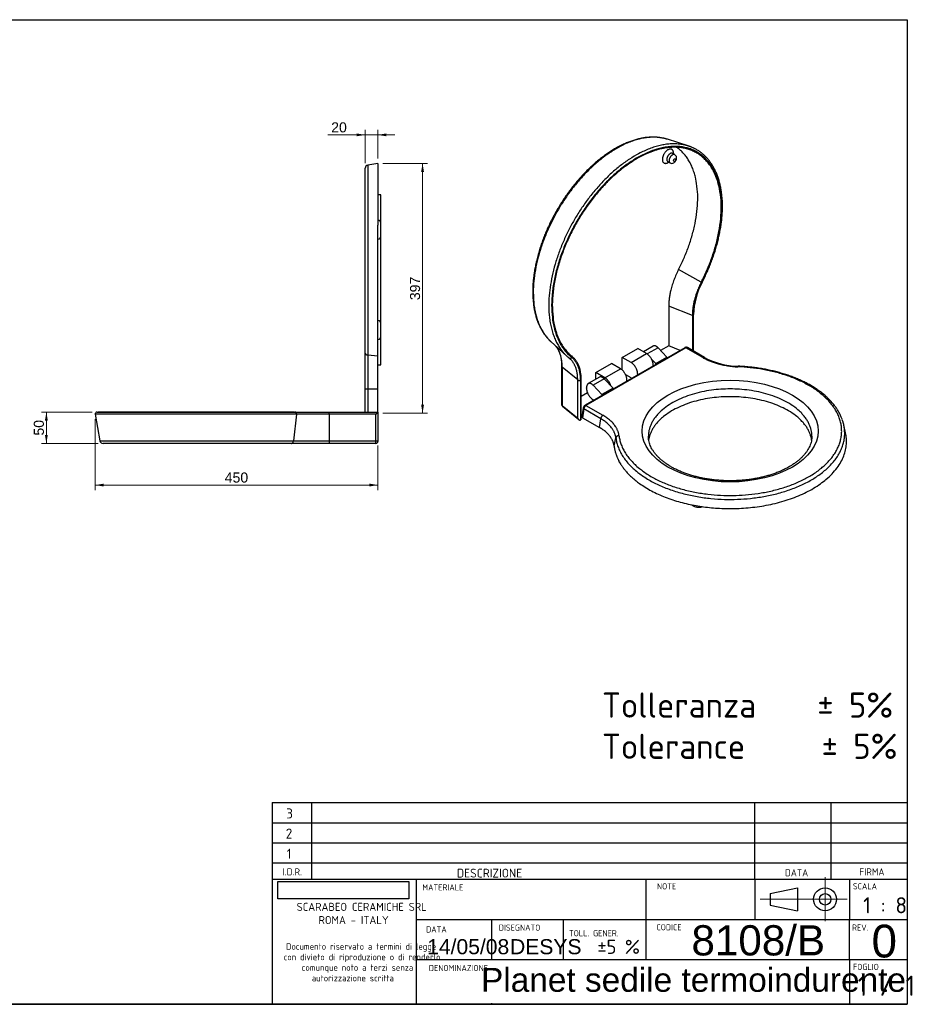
# Model space of a CAD drawing. Header units: millimetres. Extents: x 87 to 2304, y 58 to 1623.
# Tile 2 of 2: x 864 to 2304, y 58 to 1623. Entities that reach past the tile are written whole.
import ezdxf
from ezdxf.enums import TextEntityAlignment as Align
from ezdxf.lldxf.tags import DXFTag

# ---------------------------------------------------------------- set-up
doc = ezdxf.new("R2010")
doc.units = ezdxf.units.MM
for name, color, linetype in [('1', 7, 'Continuous'), ('Default', 7, 'Continuous'), ('PLANET_SEDILE_TE', 7, 'Continuous'), ('Predefinito', 7, 'Continuous')]:
    doc.layers.add(name, color=color, linetype=linetype)
doc.styles.add('SEACAD_arial_ttf', font='arial.ttf')
doc.styles.add('SEACAD_seiso_ttf', font='seiso.ttf')
doc.styles.add('SEACAD_seiso_ttfB', font='seiso.ttf')
doc.styles.add('SEACAD_seiso_ttfBI', font='seiso.ttf')
tags = doc.linetypes.add('CENTER2', pattern=[28.575, 19.05, -3.175, 3.175, -3.175]).pattern_tags.tags
tags[10:11] = [DXFTag(74, 4), DXFTag(75, 0), DXFTag(340, '0'), DXFTag(46, 0.0), DXFTag(50, 0.0), DXFTag(44, 0.0), DXFTag(45, 0.0)]
tags[8:9] = [DXFTag(74, 4), DXFTag(75, 0), DXFTag(340, '0'), DXFTag(46, 0.0), DXFTag(50, 0.0), DXFTag(44, 0.0), DXFTag(45, 0.0)]
tags[6:7] = [DXFTag(74, 4), DXFTag(75, 0), DXFTag(340, '0'), DXFTag(46, 0.0), DXFTag(50, 0.0), DXFTag(44, 0.0), DXFTag(45, 0.0)]
tags[4:5] = [DXFTag(74, 4), DXFTag(75, 0), DXFTag(340, '0'), DXFTag(46, 0.0), DXFTag(50, 0.0), DXFTag(44, 0.0), DXFTag(45, 0.0)]
picture_1 = doc.add_image_def('image1.jpg', size_in_pixel=(300, 40))

# ---------------------------------------------------------------- blocks, each defined once
blk = doc.blocks.new('GDimGGroup4')
at = {"layer": 'Default', "linetype": 'Continuous', "lineweight": 9}
for points in [[(997.4, 881), (997.4, 885.6), (983.8, 883.3)], [(1419.6, 881), (1433.2, 883.3), (1419.6, 885.6)]]:
    blk.add_hatch(color=136, dxfattribs=at).paths.add_polyline_path(points)
at = {"layer": 'Default', "color": 136, "linetype": 'Continuous', "lineweight": 9}
for p, q in [((983.8, 987.9), (983.8, 875.3)), ((1433.2, 946), (1433.2, 875.3)), ((983.8, 883.3), (1433.2, 883.3))]:
    blk.add_line(p, q, dxfattribs=at)
at = {"layer": 'Default', "color": 136, "linetype": 'Continuous', "lineweight": 9, "style": 'SEACAD_arial_ttf'}
blk.add_text('450', height=16, dxfattribs=at).set_placement((1189.7, 903.3), align=Align.TOP_LEFT)
blk = doc.blocks.new('GDimGGroup5')
at = {"layer": 'Default', "linetype": 'Continuous', "lineweight": 9}
for points in [[(1506.6, 1380.8), (1504.3, 1394.4), (1502, 1380.8)], [(1506.6, 1011), (1502, 1011), (1504.3, 997.4)]]:
    blk.add_hatch(color=136, dxfattribs=at).paths.add_polyline_path(points)
at = {"layer": 'Default', "color": 136, "linetype": 'Continuous', "lineweight": 9}
for p, q in [((1441.1, 1394.4), (1512.3, 1394.4)), ((1504.3, 1394.4), (1504.3, 997.4)), ((1441.1, 997.4), (1512.3, 997.4))]:
    blk.add_line(p, q, dxfattribs=at)
at = {"layer": 'Default', "color": 136, "linetype": 'Continuous', "lineweight": 9, "style": 'SEACAD_arial_ttf'}
blk.add_text('397', height=16, rotation=90, dxfattribs=at).set_placement((1484.3, 1177.1), align=Align.TOP_LEFT)
blk = doc.blocks.new('GDimGGroup6')
at = {"layer": 'Default', "linetype": 'Continuous', "lineweight": 9}
for points in [[(1399.5, 1442), (1399.5, 1437.5), (1413.1, 1439.7)], [(1446.7, 1442), (1433.1, 1439.7), (1446.7, 1437.5)]]:
    blk.add_hatch(color=136, dxfattribs=at).paths.add_polyline_path(points)
at = {"layer": 'Default', "color": 136, "linetype": 'Continuous', "lineweight": 9}
for p, q in [((1353.4, 1439.7), (1460.3, 1439.7)), ((1413.1, 1394.7), (1413.1, 1447.7)), ((1433.1, 1402.4), (1433.1, 1447.7))]:
    blk.add_line(p, q, dxfattribs=at)
at = {"layer": 'Default', "color": 136, "linetype": 'Continuous', "lineweight": 9, "style": 'SEACAD_arial_ttf'}
blk.add_text('20', height=16, dxfattribs=at).set_placement((1359, 1459.7), align=Align.TOP_LEFT)
blk = doc.blocks.new('GDimGGroup7')
at = {"layer": 'Default', "linetype": 'Continuous', "lineweight": 9}
for points in [[(903.8, 985.8), (908.4, 985.8), (906.1, 999.4)], [(903.8, 963), (906.1, 949.4), (908.4, 963)]]:
    blk.add_hatch(color=136, dxfattribs=at).paths.add_polyline_path(points)
at = {"layer": 'Default', "color": 136, "linetype": 'Continuous', "lineweight": 9}
for p, q in [((978.8, 999.4), (898.1, 999.4)), ((906.1, 999.4), (906.1, 949.4)), ((988.2, 949.4), (898.1, 949.4))]:
    blk.add_line(p, q, dxfattribs=at)
at = {"layer": 'Default', "color": 136, "linetype": 'Continuous', "lineweight": 9, "style": 'SEACAD_arial_ttf'}
blk.add_text('50', height=16, rotation=90, dxfattribs=at).set_placement((886.1, 961.9), align=Align.TOP_LEFT)
blk = doc.blocks.new('SEANNOT_GROUP')
at = {"layer": 'Default', "color": 7, "linetype": 'Continuous', "lineweight": 0, "style": 'SEACAD_arial_ttf'}
blk.add_text('14/05/08', height=24, dxfattribs=at).set_placement((1511.6, 161.8), align=Align.TOP_LEFT)
blk = doc.blocks.new('SEANNOT_GROUP1')
at = {"layer": 'Default', "color": 7, "linetype": 'Continuous', "lineweight": 0, "style": 'SEACAD_seiso_ttfB'}
blk.add_text('1 / 1', height=32, dxfattribs=at).set_placement((2196.2, 103.7), align=Align.TOP_LEFT)
blk = doc.blocks.new('SEANNOT_GROUP2')
at = {"layer": 'Predefinito', "color": 136, "linetype": 'CENTER2', "lineweight": 9}
for p, q in [((2144.4, 260.1), (2144.4, 190.1)), ((2179.4, 225.1), (2109.4, 225.1))]:
    blk.add_line(p, q, dxfattribs=at)
blk = doc.blocks.new('SEANNOT_GROUP3')
at = {"layer": 'Predefinito', "color": 136, "linetype": 'CENTER2', "lineweight": 9}
blk.add_line((2116.7, 225.1), (2041.4, 225.1), dxfattribs=at)
blk = doc.blocks.new('SEANNOT_GROUP4')
at = {"layer": 'Predefinito', "color": 7, "linetype": 'Continuous', "lineweight": 0, "style": 'SEACAD_arial_ttf'}
blk.add_text('Planet sedile termoindurente', height=38, dxfattribs=at).set_placement((1597.3, 116.1), align=Align.TOP_LEFT)
blk = doc.blocks.new('SEANNOT_GROUP6')
at = {"layer": 'Predefinito', "color": 7, "linetype": 'Continuous', "lineweight": 0, "style": 'SEACAD_arial_ttf'}
blk.add_text('DESYS', height=24, dxfattribs=at).set_placement((1643.4, 161.8), align=Align.TOP_LEFT)
blk = doc.blocks.new('SEANNOT_GROUP8')
at = {"layer": 'Predefinito', "color": 7, "linetype": 'Continuous', "lineweight": 0, "style": 'SEACAD_arial_ttf'}
blk.add_text('8108/B', height=48, dxfattribs=at).set_placement((1931.9, 183.9), align=Align.TOP_LEFT)
blk = doc.blocks.new('SEANNOT_GROUP9')
at = {"layer": 'Predefinito', "color": 7, "linetype": 'Continuous', "lineweight": 0, "style": 'SEACAD_arial_ttf'}
blk.add_text('0', height=52, dxfattribs=at).set_placement((2218.3, 184.7), align=Align.TOP_LEFT)

msp = doc.modelspace()

# ---------------------------------------------------------------- linework, layer by layer
at = {"layer": '1', "color": 7, "linetype": 'Continuous'}
for p, q in [((86.9, 1622.8), (2274.9, 1622.8)), ((2274.9, 1622.8), (2274.9, 58.3)), ((1265, 378.8), (2274.9, 378.8)), ((2032.7, 257.2), (2032.7, 378.8)), ((2154.3, 257.2), (2154.3, 378.8)), ((1265, 346.8), (2274.9, 346.8)), ((1265, 314.8), (2274.9, 314.8)), ((1265, 282.8), (2274.9, 282.8)), ((1265, 257.2), (2274.9, 257.2)), ((2032.7, 257.2), (2032.7, 193.2)), ((2183.1, 257.2), (2183.1, 193.2)), ((2056.8, 234.2), (2100.3, 243.3)), ((2100.3, 243.3), (2100.3, 206.9)), ((2056.8, 234.2), (2056.8, 216)), ((2056.8, 216), (2100.3, 206.9)), ((1494.2, 193.2), (2274.9, 193.2)), ((2183.1, 129.2), (2183.1, 193.2)), ((1494.2, 129.2), (2274.9, 129.2)), ((2183.1, 129.2), (2183.1, 59.8)), ((2274.9, 58.3), (86.9, 58.3)), ((710.3, 58.5), (2274.9, 58.5))]:
    msp.add_line(p, q, dxfattribs=at)
for radius in [18.2, 9.12]:
    msp.add_circle((2144.4, 225.1), radius, dxfattribs=at)
at = {"layer": 'PLANET_SEDILE_TE', "color": 7, "linetype": 'Continuous'}
for p, q in [((1926.8, 1422.1), (1893.6, 1432.7)), ((1905.3, 1408.3), (1901.7, 1410.3)), ((1433.1, 1394.4), (1417.3, 1391.6)), ((1433.1, 1394.4), (1433.1, 1296.1)), ((1894.2, 1397.3), (1897.8, 1395.3)), ((1413.1, 1093.1), (1413.1, 1386.7)), ((1417.3, 1391.6), (1417.3, 1089.9)), ((1438.1, 1344.4), (1433.1, 1344.4)), ((1438.1, 1299.1), (1438.1, 1344.4)), ((1438.1, 1279.1), (1438.1, 1299.1)), ((1433.1, 1122.7), (1433.1, 1296.1)), ((1438.1, 1139.7), (1438.1, 1279.1)), ((1947.5, 1205.7), (1911.4, 1225.8)), ((1933.3, 1152.7), (1895.8, 1167.8)), ((1895.8, 1167.8), (1895.8, 1104.6)), ((1933.3, 1152.7), (1933.3, 1097.2)), ((1934.3, 1096.6), (1934.3, 1153.3)), ((1935.2, 1096.1), (1935.2, 1154.5)), ((1438.1, 1119.7), (1438.1, 1139.7)), ((1433.1, 1088), (1433.1, 1122.7)), ((1438.1, 1074.4), (1438.1, 1119.7)), ((1708.1, 1111.5), (1733.9, 1088)), ((1921.4, 1101.6), (1762.6, 1010)), ((1922.9, 1101.5), (1764.1, 1009.8)), ((1821.6, 1086.2), (1846.4, 1100.5)), ((1860.5, 1092.3), (1846.4, 1100.5)), ((1871, 1104.1), (1855.6, 1095.2)), ((1878.7, 1101.5), (1861.6, 1091.6)), ((1892.9, 1086.7), (1878.7, 1101.5)), ((1895.8, 1104.6), (1882.9, 1097.1)), ((1913.9, 1097.3), (1895.8, 1104.6)), ((1949.9, 1085.9), (1922.9, 1101.5)), ((1952.4, 1086.2), (1925.4, 1101.7)), ((1413.1, 1035.5), (1413.1, 1093.1)), ((1433.1, 1088), (1417.3, 1089.9)), ((1417.3, 1089.9), (1417.3, 1035.5)), ((1433.1, 1035.5), (1433.1, 1088)), ((1744, 1086), (1734.9, 1094.2)), ((1742.4, 1087.3), (1735.6, 1093.5)), ((1821.6, 1066.2), (1821.6, 1086.2)), ((1835.8, 1078), (1821.6, 1086.2)), ((1835.8, 1078), (1860.5, 1092.3)), ((1875.2, 1076.5), (1868.5, 1083.4)), ((1875.2, 1076.5), (1892.9, 1086.7)), ((1875.3, 1076.4), (1893, 1086.6)), ((1892.9, 1086.7), (1893, 1086.6)), ((1893, 1086.6), (1893, 1085.2)), ((1433.1, 1074.4), (1438.1, 1074.4)), ((1725.4, 1072.3), (1725.4, 1011.5)), ((1726.3, 1070.6), (1726.3, 1009.8)), ((1751, 1050.3), (1726.3, 1070.6)), ((1779.9, 1062.1), (1804.6, 1076.4)), ((1794, 1053.9), (1818.8, 1068.2)), ((1818.8, 1068.2), (1804.6, 1076.4)), ((1875.2, 1076.5), (1875.3, 1076.4)), ((1875.3, 1075), (1875.3, 1076.4)), ((1751, 989.5), (1751, 1050.3)), ((1755.5, 1050.1), (1755.5, 986.8)), ((1756.6, 987.4), (1756.6, 1050.7)), ((1785.5, 1054.7), (1767.8, 1044.5)), ((1793.1, 1052.1), (1775.4, 1041.9)), ((1779.9, 1051.5), (1779.9, 1062.1)), ((1794, 1053.9), (1779.9, 1062.1)), ((1807.3, 1037.3), (1793.1, 1052.1)), ((1835.8, 1053.5), (1827.3, 1058.4)), ((1417.3, 1035.5), (1413.1, 1035.5)), ((1413.1, 999.4), (1413.1, 1035.5)), ((1433.1, 1035.5), (1417.3, 1035.5)), ((1417.3, 1035.5), (1417.3, 999.4)), ((1433.1, 999.4), (1433.1, 1035.5)), ((1765, 1037.2), (1765, 1037.9)), ((1789.6, 1027.1), (1775.4, 1041.9)), ((1807.3, 1037.3), (1789.6, 1027.1)), ((1789.8, 1027), (1807.5, 1037.2)), ((1807.3, 1037.3), (1807.5, 1037.2)), ((1807.5, 1037.2), (1807.5, 1035.8)), ((1766.6, 1029.9), (1756.6, 1024.2)), ((1775.6, 1018.8), (1776.8, 1018.1)), ((1789.6, 1027.1), (1789.8, 1027)), ((1789.8, 1025.6), (1789.8, 1027)), ((1726.3, 1009.8), (1751, 989.5)), ((1726.9, 1008.5), (1752.6, 987.3)), ((1759.8, 1005.6), (1757.8, 991.7)), ((1760.7, 1004.4), (1758.7, 990.3)), ((1787.6, 988.8), (1760.7, 1004.4)), ((1764.1, 1009.8), (1791.1, 994.2)), ((1303.7, 995.9), (983.8, 995.9)), ((983.8, 995.9), (991.3, 953.5)), ((986.8, 999.4), (1301.8, 999.4)), ((1300.8, 999.4), (988.3, 999.4)), ((1303.7, 995.9), (1298.9, 953.5)), ((1300.8, 999.4), (1355.8, 999.4)), ((1301.8, 999.4), (1355.8, 999.4)), ((1355.8, 995.9), (1303.7, 995.9)), ((1355.8, 999.4), (1413.1, 999.4)), ((1355.8, 999.4), (1433.2, 999.4)), ((1355.8, 995.9), (1355.8, 999.4)), ((1355.8, 995.9), (1355.8, 953.5)), ((1430.2, 995.9), (1355.8, 995.9)), ((1430.2, 953.5), (1430.2, 995.9)), ((1433.1, 999.4), (1433.2, 999.4)), ((1433.2, 999.4), (1433.2, 994.4)), ((1433.2, 999.4), (1433.2, 999.3)), ((1433.2, 999.3), (1433.2, 954)), ((1756.6, 987.4), (1755.5, 986.8)), ((1758.7, 990.3), (1785.7, 974.8)), ((1785.7, 974.8), (1787.6, 988.8)), ((1433.2, 974.4), (1433.2, 954.4)), ((2177, 966.1), (2174.2, 978.8)), ((1808.9, 945.3), (1811.7, 958.4)), ((991.3, 953.5), (1298.9, 953.5)), ((1295.7, 949.4), (996.2, 949.4)), ((1355.8, 949.4), (1295.7, 949.4)), ((1298.9, 953.5), (1355.8, 953.5)), ((1355.8, 953.5), (1430.2, 953.5)), ((1355.8, 953.5), (1355.8, 949.4)), ((1430.2, 949.4), (1355.8, 949.4)), ((1430.2, 949.4), (1430.2, 953.5)), ((1433.2, 954), (1433.2, 952.4))]:
    msp.add_line(p, q, dxfattribs=at)
for centre, radius, start, end in [((1900.8, 1400.5), 5.99, 239.4553, 301.9796), ((1418.1, 1386.7), 5, 100, 180), ((1433.1, 1299.1), 5, 0, 90), ((1433.1, 1279.1), 5, 270, 360), ((2049.7, 1151), 114.5, 151.6972, 178.2242), ((1433.1, 1139.7), 5, 0, 90), ((1433.1, 1119.7), 5, 270, 360), ((2008.5, 1191.1), 119, 241.8587, 268.7806), ((1729, 1011.4), 3.6, 177.9336, 232.5369), ((1765.8, 1004.7), 6.13, 121.4829, 171.6173), ((986.8, 996.4), 3, 90, 190), ((996.2, 954.4), 5, 190, 270), ((1430.2, 952.4), 3, 270, 360)]:
    msp.add_arc(centre, radius, start, end, dxfattribs=at)
for centre, major_axis in [((1905, 1399.7), (-1.25, -2.17)), ((1993.4, 969.1), (-140, 0))]:
    msp.add_ellipse(centre, major_axis=major_axis, ratio=0.57735, dxfattribs=at)
for points, knots in [([(1885.3, 1434.7), (1884.5, 1434.9), (1882.1, 1435.4), (1877.5, 1435.9), (1871.8, 1436.2), (1866, 1436.1), (1860, 1435.6), (1853.9, 1434.6), (1847.8, 1433.3), (1841.5, 1431.6), (1835.2, 1429.5), (1828.8, 1427), (1822.4, 1424.2), (1816, 1421), (1809.6, 1417.4), (1803.1, 1413.4), (1796.8, 1409.1), (1790.4, 1404.5), (1784.1, 1399.6), (1777.9, 1394.3), (1771.8, 1388.8), (1765.7, 1383), (1759.8, 1376.9), (1754, 1370.5), (1748.3, 1363.9), (1742.8, 1357.1), (1737.4, 1350.1), (1732.3, 1342.9), (1727.3, 1335.5), (1722.5, 1327.9), (1717.9, 1320.2), (1713.5, 1312.4), (1709.3, 1304.5), (1705.4, 1296.4), (1701.7, 1288.3), (1698.3, 1280.2), (1695.2, 1272), (1692.3, 1263.8), (1689.7, 1255.6), (1687.4, 1247.4), (1685.3, 1239.3), (1683.6, 1231.2), (1682.1, 1223.2), (1681, 1215.2), (1680.1, 1207.4), (1679.6, 1199.8), (1679.4, 1192.2), (1679.5, 1184.8), (1679.9, 1177.7), (1680.6, 1170.7), (1681.6, 1163.9), (1683, 1157.3), (1684.6, 1151), (1686.6, 1145), (1688.8, 1139.2), (1691.4, 1133.7), (1694.2, 1128.6), (1697.3, 1123.8), (1700.1, 1120), (1701.7, 1118.3), (1702.2, 1117.7)], [0, 0, 0, 0, 0.006985, 0.024284, 0.04164, 0.059053, 0.076522, 0.094041, 0.111604, 0.129202, 0.146827, 0.164472, 0.18213, 0.199797, 0.217467, 0.235137, 0.252804, 0.270468, 0.288127, 0.30578, 0.323428, 0.341071, 0.358708, 0.376341, 0.39397, 0.411594, 0.429215, 0.446834, 0.464451, 0.482066, 0.499681, 0.517295, 0.53491, 0.552526, 0.570144, 0.587763, 0.605386, 0.623012, 0.640642, 0.658278, 0.675918, 0.693564, 0.711217, 0.728876, 0.746541, 0.764213, 0.781892, 0.799575, 0.817262, 0.834951, 0.852638, 0.870317, 0.887985, 0.905634, 0.923256, 0.940842, 0.958386, 0.975877, 0.993311, 1, 1, 1, 1]), ([(1901.7, 1410.3), (1901.7, 1410.3), (1901.6, 1410.4), (1901.5, 1410.5), (1901.5, 1410.5), (1901.5, 1410.5)], [0, 0, 0, 0, 0.02198888, 0.08716571, 0.08749072, 0.08749072, 0.08749072, 0.08749072]), ([(1904, 1395.4), (1904.4, 1395.7), (1905.2, 1396.2), (1906.3, 1397.3), (1907.3, 1398.8), (1908, 1400.4), (1908.3, 1402.1), (1908.3, 1403.8), (1907.9, 1405.3), (1907.2, 1406.6), (1906.2, 1407.6), (1905.6, 1408), (1905.2, 1408.2)], [0, 0, 0, 0, 0.08432, 0.191512, 0.30421, 0.422428, 0.533525, 0.638771, 0.738913, 0.837044, 0.934719, 1, 1, 1, 1]), ([(1948.9, 1205.3), (1949.7, 1206.8), (1951.6, 1210.7), (1955, 1217.8), (1958.7, 1226), (1962.1, 1234.3), (1965.3, 1242.7), (1968.2, 1251), (1970.8, 1259.4), (1973.1, 1267.7), (1975.2, 1276), (1976.9, 1284.2), (1978.4, 1292.4), (1979.6, 1300.4), (1980.4, 1308.4), (1981, 1316.2), (1981.2, 1323.8), (1981.2, 1331.3), (1980.8, 1338.6), (1980.1, 1345.7), (1979.1, 1352.6), (1977.8, 1359.3), (1976.2, 1365.7), (1974.3, 1371.9), (1972.1, 1377.8), (1969.6, 1383.4), (1966.9, 1388.7), (1963.8, 1393.6), (1960.5, 1398.3), (1956.9, 1402.6), (1953, 1406.6), (1949, 1410.2), (1944.7, 1413.4), (1940.8, 1415.9), (1938.6, 1417), (1937.8, 1417.4)], [0, 0, 0, 0, 0.016488, 0.047777, 0.079069, 0.110364, 0.141662, 0.172963, 0.204269, 0.23558, 0.266896, 0.298218, 0.329546, 0.36088, 0.392222, 0.423569, 0.454923, 0.486283, 0.517646, 0.549012, 0.580376, 0.611735, 0.643082, 0.674413, 0.705719, 0.736992, 0.768223, 0.799404, 0.830527, 0.861589, 0.892587, 0.923526, 0.954415, 0.985268, 1, 1, 1, 1]), ([(1894, 1397.4), (1894, 1397.4), (1894.1, 1397.4), (1894.2, 1397.3), (1894.2, 1397.3)], [0.91386443, 0.91386443, 0.91386443, 0.91386443, 0.9661733, 1, 1, 1, 1]), ([(1715.6, 1104.7), (1716.3, 1103.9), (1717.7, 1102.1), (1719.6, 1099.1), (1721.2, 1095.7), (1722.6, 1092), (1723.7, 1088), (1724.6, 1083.8), (1725.1, 1079.3), (1725.4, 1075.3), (1725.4, 1073.1), (1725.4, 1072.3)], [0.131127, 0.131127, 0.131127, 0.131127, 0.2290598, 0.3349436, 0.43951, 0.5430541, 0.6458835, 0.7482595, 0.8503809, 0.9523895, 1, 1, 1, 1]), ([(1925.4, 1101.7), (1925.4, 1101.7), (1925, 1102), (1924.1, 1102.2), (1923, 1102.2), (1922.1, 1102), (1921.6, 1101.7), (1921.4, 1101.6)], [0, 0, 0, 0, 0.039633, 0.33353, 0.603772, 0.869255, 1, 1, 1, 1]), ([(2171.9, 986.9), (2171.6, 987.6), (2170.9, 989.9), (2169.1, 994), (2166.5, 999), (2163.5, 1003.9), (2160.1, 1008.8), (2156.3, 1013.5), (2152.1, 1018.2), (2147.5, 1022.7), (2142.6, 1027), (2137.3, 1031.2), (2131.6, 1035.3), (2125.7, 1039.2), (2119.4, 1042.9), (2112.8, 1046.4), (2105.9, 1049.7), (2098.8, 1052.8), (2091.4, 1055.7), (2083.8, 1058.4), (2076, 1060.8), (2068, 1063.1), (2059.8, 1065.1), (2051.5, 1066.9), (2043, 1068.4), (2034.5, 1069.7), (2025.8, 1070.7), (2017.2, 1071.5), (2010.4, 1071.9), (2007, 1072.1), (2006, 1072.1)], [0, 0, 0, 0, 0.014257, 0.051163, 0.088192, 0.125348, 0.162627, 0.200018, 0.237504, 0.275067, 0.31269, 0.350356, 0.38805, 0.425761, 0.463479, 0.501197, 0.538908, 0.57661, 0.614302, 0.651981, 0.689648, 0.727304, 0.764948, 0.802582, 0.840207, 0.877823, 0.915433, 0.953037, 0.98866, 1, 1, 1, 1]), ([(2087.4, 912.4), (2086.4, 911.9), (2084, 910.5), (2079.3, 908.1), (2073.7, 905.5), (2067.7, 903), (2061.4, 900.8), (2055, 898.7), (2048.3, 896.8), (2041.4, 895.2), (2034.4, 893.8), (2027.2, 892.6), (2020, 891.6), (2012.6, 890.9), (2005.1, 890.4), (1997.7, 890.1), (1990.2, 890.1), (1982.7, 890.3), (1975.2, 890.8), (1967.8, 891.5), (1960.5, 892.4), (1953.3, 893.6), (1946.3, 895), (1939.4, 896.6), (1932.7, 898.5), (1926.2, 900.5), (1920, 902.7), (1913.9, 905.2), (1908.2, 907.8), (1902.7, 910.5), (1897.6, 913.5), (1892.8, 916.5), (1888.3, 919.7), (1884.2, 923), (1880.4, 926.4), (1877, 929.9), (1873.9, 933.5), (1871.3, 937.1), (1869, 940.7), (1867.1, 944.5), (1865.6, 948.2), (1864.4, 952), (1863.7, 955.9), (1863.4, 959), (1863.5, 960.6), (1863.5, 961.1)], [0, 0, 0, 0, 0.012364, 0.035996, 0.059651, 0.083329, 0.107032, 0.130762, 0.154517, 0.178296, 0.202096, 0.225915, 0.24975, 0.273599, 0.297457, 0.321322, 0.34519, 0.369059, 0.392924, 0.416782, 0.440629, 0.464463, 0.488279, 0.512076, 0.535849, 0.559597, 0.583316, 0.607006, 0.630665, 0.654293, 0.677893, 0.701469, 0.72503, 0.748586, 0.77215, 0.795745, 0.819404, 0.843167, 0.86709, 0.891238, 0.915681, 0.940492, 0.965716, 0.991346, 1, 1, 1, 1]), ([(2123.4, 960.9), (2123.4, 960.2), (2123.4, 958.4), (2123, 955.1), (2122.2, 951.2), (2120.9, 947.2), (2119.3, 943.4), (2117.2, 939.6), (2114.7, 935.8), (2111.9, 932.2), (2108.7, 928.6), (2105.1, 925.1), (2101.1, 921.7), (2096.9, 918.4), (2092.2, 915.3), (2089.2, 913.5), (2087.4, 912.4)], [0, 0, 0, 0, 0.036859, 0.115947, 0.194612, 0.272276, 0.348683, 0.423854, 0.497964, 0.571243, 0.643911, 0.716157, 0.78813, 0.859946, 0.931689, 1, 1, 1, 1]), ([(1816.1, 922.3), (1816.1, 922.1), (1816.4, 921.2), (1816.9, 919.9), (1818, 918.3), (1818.9, 917.4), (1819.4, 916.9), (1819.4, 916.9)], [0.0443365, 0.0443365, 0.0443365, 0.0443365, 0.0626838, 0.1103714, 0.1586176, 0.2087205, 0.2096767, 0.2096767, 0.2096767, 0.2096767]), ([(1931.8, 852.1), (1931.9, 852), (1932.5, 851.5), (1933.8, 850.6), (1935.8, 849.6), (1938.1, 848.8), (1940.5, 848.3), (1943.1, 848.1), (1945.6, 848.2), (1947.9, 848.5), (1949.3, 848.9), (1949.8, 849.1)], [0.1886562, 0.1886562, 0.1886562, 0.1886562, 0.1959829, 0.2495978, 0.3059114, 0.3638189, 0.421872, 0.4797315, 0.5375959, 0.5958245, 0.6377386, 0.6377386, 0.6377386, 0.6377386])]:
    msp.add_open_spline(points, degree=3, knots=knots, dxfattribs=at)
for points, weights, knots in [([(1885.7, 1434.7), (1795.6, 1451.8), (1719.1, 1319.3), (1642.6, 1186.8), (1702.4, 1117.4)], [1, 0.773821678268, 1, 0.773821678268, 1], [0, 0, 0, 0.5, 0.5, 1, 1, 1]), ([(1912.3, 1425.1), (1820.6, 1434.6), (1745.3, 1304.2), (1669.9, 1173.7), (1724.1, 1099)], [1, 0.790390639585, 1, 0.790390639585, 1], [0, 0, 0, 0.5, 0.5, 1, 1, 1]), ([(1948.3, 1205.4), (2031, 1366), (1938, 1413.9), (1844.9, 1461.8), (1751.9, 1306.5), (1658.9, 1151.2), (1741.6, 1086)], [1, 0.726518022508, 1, 0.726518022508, 1, 0.726518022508, 1], [0, 0, 0, 0.333333, 0.333333, 0.666667, 0.666667, 1, 1, 1]), ([(1947.5, 1205.7), (2029.5, 1365.1), (1937.2, 1412.6), (1844.9, 1460.1), (1752.7, 1306), (1660.4, 1152), (1742.4, 1087.3)], [1, 0.726518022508, 1, 0.726518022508, 1, 0.726518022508, 1], [0, 0, 0, 0.333333, 0.333333, 0.666667, 0.666667, 1, 1, 1]), ([(1900.7, 1416.7), (1890.6, 1422.5), (1886.1, 1404.2), (1881.5, 1386), (1895.7, 1396.5)], [1, 0.525731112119, 1, 0.525731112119, 1], [0, 0, 0, 0.5, 0.5, 1, 1, 1]), ([(1901.7, 1410.3), (1898, 1412.5), (1894.2, 1406), (1890.5, 1399.5), (1894.2, 1397.3)], [1, 0.707700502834, 1, 0.707700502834, 1], [0, 0, 0, 0.5, 0.5, 1, 1, 1]), ([(1905.3, 1408.3), (1901.5, 1410.4), (1897.8, 1403.9), (1894, 1397.4), (1897.8, 1395.3)], [1, 0.706722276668, 1, 0.706722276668, 1], [0, 0, 0, 0.5, 0.5, 1, 1, 1]), ([(1816.6, 962), (1828.4, 864.5), (1997.6, 866.8), (2166.7, 869), (2170.7, 966.7), (2174.6, 1064.4), (2005.8, 1071.2)], [1, 0.723371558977, 1, 0.723371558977, 1, 0.723371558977, 1], [0, 0, 0, 0.333333, 0.333333, 0.666667, 0.666667, 1, 1, 1]), ([(2123.4, 960.9), (2123.4, 1035.9), (1993.6, 1036), (1863.8, 1036.1), (1863.4, 961.1)], [1, 0.707562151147, 1, 0.707562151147, 1], [0, 0, 0, 0.5, 0.5, 1, 1, 1]), ([(2123, 954.8), (2113.2, 1023.8), (1993.3, 1023.7), (1873.3, 1023.6), (1863.8, 954.6)], [1, 0.734886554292, 1, 0.734886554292, 1], [0, 0, 0, 0.5, 0.5, 1, 1, 1]), ([(1811.7, 958.4), (1824.3, 854.1), (2005, 860.7), (2185.7, 867.4), (2175.3, 971.7)], [1, 0.709338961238, 1, 0.709338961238, 1], [0, 0, 0, 0.5, 0.5, 1, 1, 1])]:
    msp.add_rational_spline(points, weights, degree=2, knots=knots, dxfattribs=at)
for points, weights in [([(1893.6, 1432.7), (1889.7, 1433.9), (1885.7, 1434.7)], [1, 0.999319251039, 1]), ([(1937.5, 1417.6), (1926, 1423.7), (1912.3, 1425.1)], [1, 0.993370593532, 1]), ([(1903.2, 1409.5), (1903.8, 1414.9), (1900.7, 1416.7)], [1, 0.894427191, 1]), ([(1911.4, 1225.8), (1984.3, 1367.4), (1908.3, 1419.9)], [1, 0.751870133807, 1]), ([(1894.2, 1397.3), (1894.2, 1397.3), (1894.2, 1397.3)], [1, 0.999999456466, 1]), ([(1911.4, 1225.8), (1895.8, 1195.6), (1895.8, 1167.8)], [1, 0.939051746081, 1]), ([(1947.5, 1205.7), (1933.3, 1178.1), (1933.3, 1152.7)], [1, 0.939051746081, 1]), ([(1948.3, 1205.4), (1934.3, 1178.3), (1934.3, 1153.3)], [1, 0.939051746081, 1]), ([(1948.3, 1205.4), (1948.8, 1205.2), (1948.9, 1205.3)], [1, 0.952754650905, 1]), ([(1934.3, 1153.3), (1935.2, 1153.8), (1935.2, 1154.5)], [1, 0.923861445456, 1]), ([(1702.4, 1117.4), (1705.1, 1114.2), (1708.1, 1111.5)], [1, 0.999315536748, 1]), ([(1726.3, 1070.6), (1726.3, 1092.4), (1715.9, 1104.4)], [1, 0.957223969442, 1]), ([(1724.1, 1099), (1730, 1090.9), (1737.5, 1085)], [1, 0.996455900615, 1]), ([(1878.7, 1101.5), (1874.3, 1106), (1871, 1104.1)], [1, 0.834038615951, 1]), ([(1922.9, 1101.5), (1922, 1102), (1921.4, 1101.6)], [1, 0.923879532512, 1]), ([(1925.4, 1101.7), (1924.4, 1102.3), (1922.9, 1101.5)], [1, 0.923879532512, 1]), ([(1413.1, 1093.1), (1413.1, 1090.3), (1417.3, 1089.9)], [1, 0.766044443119, 1]), ([(1737.5, 1085), (1739.7, 1083), (1741.6, 1086)], [1, 0.642787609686, 1]), ([(1739.2, 1083.5), (1738.4, 1084.3), (1737.5, 1085)], [1, 0.999714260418, 1]), ([(1751, 1050.3), (1751, 1072.6), (1739.2, 1083.5)], [1, 0.947001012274, 1]), ([(1755.5, 1050.1), (1755.5, 1075), (1741.6, 1086)], [1, 0.939051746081, 1]), ([(1756.6, 1050.7), (1756.6, 1076.1), (1742.4, 1087.3)], [1, 0.939051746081, 1]), ([(1871, 1072.5), (1872.4, 1085.4), (1860.5, 1092.3)], [1, 0.663861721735, 1]), ([(1952.4, 1086.2), (1951.4, 1086.8), (1949.9, 1085.9)], [1, 0.923969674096, 1]), ([(1949.9, 1085.9), (1973.1, 1072.5), (2005.8, 1071.2)], [1, 0.936674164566, 1]), ([(1725.4, 1072.3), (1725.4, 1071.4), (1726.3, 1070.6)], [1, 0.953902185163, 1]), ([(1829.3, 1048.4), (1830.7, 1061.3), (1818.8, 1068.2)], [1, 0.663861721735, 1]), ([(1846.3, 1058.2), (1847.7, 1071.1), (1835.8, 1078)], [1, 0.663861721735, 1]), ([(2006, 1072.1), (2005.9, 1072.1), (2005.8, 1071.2)], [1, 0.952883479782, 1]), ([(1751, 1050.3), (1753, 1048.6), (1755.5, 1050.1)], [1, 0.642787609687, 1]), ([(1793.1, 1052.1), (1788.8, 1056.6), (1785.5, 1054.7)], [1, 0.834038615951, 1]), ([(1803.7, 1041), (1801, 1049.9), (1794, 1053.9)], [1, 0.837485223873, 1]), ([(1835.8, 1053.5), (1836.4, 1053.2), (1837, 1052.9)], [1, 0.998234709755, 1]), ([(1767.1, 1044), (1765, 1041.9), (1765, 1037.9)], [1, 0.950014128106, 1]), ([(1765, 1037.2), (1765, 1025), (1775.6, 1018.8)], [1, 0.707106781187, 1]), ([(1775.4, 1041.9), (1770.4, 1047.2), (1767.1, 1044)], [1, 0.7902421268, 1]), ([(1725.4, 1011.5), (1725.4, 1010.6), (1726.3, 1009.8)], [1, 0.953716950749, 1]), ([(1726.3, 1009.8), (1726.3, 1009), (1726.9, 1008.5)], [1, 0.942502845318, 1]), ([(1759.8, 1005.6), (1759.7, 1005), (1760.7, 1004.4)], [1, 0.909272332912, 1]), ([(1764.1, 1009.8), (1761.2, 1008.1), (1760.7, 1004.4)], [1, 0.766044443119, 1]), ([(1764.1, 1009.8), (1763.3, 1010.3), (1762.6, 1010)], [1, 0.923808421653, 1]), ([(1303.7, 995.9), (1304.1, 999.4), (1301.8, 999.4)], [1, 0.642787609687, 1]), ([(1430.2, 995.9), (1433.2, 998.8), (1433.2, 999.3)], [1, 0.707106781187, 1]), ([(1751, 989.5), (1752.7, 985.6), (1755.1, 986.6)], [1, 0.707106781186, 1]), ([(1755.1, 986.6), (1755.4, 986.7), (1755.5, 986.8)], [1, 0.996194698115, 1]), ([(1757.8, 991.7), (1757.7, 990.9), (1758.7, 990.3)], [1, 0.909241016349, 1]), ([(1791.1, 994.2), (1788.1, 992.5), (1787.6, 988.8)], [1, 0.766044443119, 1]), ([(1811.7, 958.4), (1809.5, 976.2), (1787.6, 988.8)], [1, 0.936674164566, 1]), ([(1816.6, 962), (1814.3, 980.8), (1791.1, 994.2)], [1, 0.936674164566, 1]), ([(2175.3, 971.7), (2174.6, 979.2), (2172, 986.5)], [1, 0.997486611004, 1]), ([(1808.9, 945.3), (1806.8, 962.5), (1785.7, 974.8)], [1, 0.936674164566, 1]), ([(1816.6, 962), (1812.4, 961.8), (1811.7, 958.4)], [1, 0.766044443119, 1]), ([(1863.4, 961.1), (1863.4, 961), (1863.4, 960.9)], [1, 0.999999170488, 1]), ([(1939.2, 850.6), (2212.7, 802.2), (2177, 966.1)], [1, 0.543080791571, 1]), ([(1295.7, 949.4), (1298.4, 949.4), (1298.9, 953.5)], [1, 0.766044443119, 1]), ([(1430.2, 953.5), (1433.2, 953.5), (1433.2, 954)], [1, 0.707106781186, 1]), ([(1808.9, 945.3), (1810.4, 933.1), (1816.6, 921.4)], [1, 0.993522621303, 1]), ([(1816.6, 921.4), (1845.3, 867.3), (1939.2, 850.6)], [1, 0.883360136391, 1])]:
    msp.add_rational_spline(points, weights, degree=2, dxfattribs=at)
for points in [[(1905.3, 1408.3), (1905.3, 1408.3), (1905.3, 1408.3)], [(2123.4, 960.9), (2123.4, 960.9), (2123.4, 960.9)]]:
    msp.add_open_spline(points, degree=2, dxfattribs=at)
at = {"layer": 'Predefinito', "color": 7, "linetype": 'Continuous'}
for p, q in [((1265, 378.8), (1265, 59.6)), ((1327.5, 378.8), (1327.5, 257.2)), ((1494.2, 257.2), (1494.2, 59.6)), ((1859.5, 257.2), (1859.5, 129.2)), ((1613.7, 193.2), (1613.7, 129.2)), ((1727.7, 193.2), (1727.7, 129.2)), ((1613.7, 59.8), (1613.7, 59.6))]:
    msp.add_line(p, q, dxfattribs=at)

# ---------------------------------------------------------------- block references
at = {"layer": 'Default'}
for name in ['GDimGGroup6', 'GDimGGroup5', 'GDimGGroup7', 'GDimGGroup4', 'SEANNOT_GROUP', 'SEANNOT_GROUP1']:
    msp.add_blockref(name, (0, 0), dxfattribs=at)
at = {"layer": 'Predefinito'}
for name in ['SEANNOT_GROUP2', 'SEANNOT_GROUP3', 'SEANNOT_GROUP8', 'SEANNOT_GROUP9', 'SEANNOT_GROUP6', 'SEANNOT_GROUP4']:
    msp.add_blockref(name, (0, 0), dxfattribs=at)

# ---------------------------------------------------------------- texts
at = {"layer": '1', "color": 7, "linetype": 'Continuous', "style": 'SEACAD_seiso_ttf'}
for s, height, p in [('NOTE', 9.79, (1877, 250.6)), ('SCALA', 9.79, (2188.6, 250.6)), ('MATERIALE', 9.79, (1503.8, 248.9)), ('1 : 8', 25.6, (2205, 228.4)), ('DATA', 9.79, (1509.9, 182.1)), ('DISEGNATO', 9.79, (1625.5, 185)), ('TOLL. GENER.', 9.792, (1737.1, 176.1)), ('CODICE', 9.79, (1876.2, 185.6)), ('REV.', 9.79, (2187.2, 185.1)), ('±5 %', 22.4, (1782.3, 160.8)), ('DENOMINAZIONE', 9.767, (1514.3, 120.8)), ('FOGLIO', 9.79, (2188.6, 122.6))]:
    msp.add_text(s, height=height, dxfattribs=at).set_placement(p, align=Align.TOP_LEFT)
at = {"layer": 'Default', "color": 7, "linetype": 'Continuous', "style": 'SEACAD_seiso_ttf'}
for s, p in [('Tolleranza    ± 5%', (1789.6, 553.7)), ('Tolerance     ± 5%', (1789.6, 488.2))]:
    msp.add_text(s, height=40, dxfattribs=at).set_placement(p, align=Align.TOP_LEFT)
at = {"layer": 'Predefinito', "color": 7, "linetype": 'Continuous'}
for s, height, style, p in [('3', 16, 'SEACAD_seiso_ttf', (1287.4, 369.5)), ('2', 16, 'SEACAD_seiso_ttf', (1286.7, 337.5)), ('1', 16, 'SEACAD_seiso_ttf', (1288.3, 305.5)), ('I.D.R.', 11.2, 'SEACAD_seiso_ttf', (1281.7, 274.3)), ('DESCRIZIONE', 14, 'SEACAD_seiso_ttf', (1558.8, 273.7)), ('DATA', 11.2, 'SEACAD_seiso_ttf', (2080.7, 272.9)), ('FIRMA', 11.2, 'SEACAD_seiso_ttf', (2198.8, 274.3)), ('SCARABEO CERAMICHE SRL', 12.8, 'SEACAD_seiso_ttfBI', (1304.1, 219.5)), ('ROMA - ITALY', 12.8, 'SEACAD_seiso_ttfBI', (1338.9, 198.5)), ('Documento riservato a termini di legge', 10.24, 'SEACAD_seiso_ttf', (1287.3, 155.3)), ('con divieto di riproduzione o di renderlo', 10.24, 'SEACAD_seiso_ttf', (1283.4, 138.5)), ('comunque noto a terzi senza ', 10.24, 'SEACAD_seiso_ttf', (1312.1, 121.8)), ('autorizzazione scritta', 10.24, 'SEACAD_seiso_ttf', (1328.2, 105))]:
    msp.add_text(s, height=height, dxfattribs=dict(at, style=style)).set_placement(p, align=Align.TOP_LEFT)

# ---------------------------------------------------------------- pictures from other files: only their frames are drawn
image = msp.add_image(picture_1, insert=(1274.3, 225.8), size_in_units=(208.2, 27.8))

doc.saveas('drawing.dxf')
